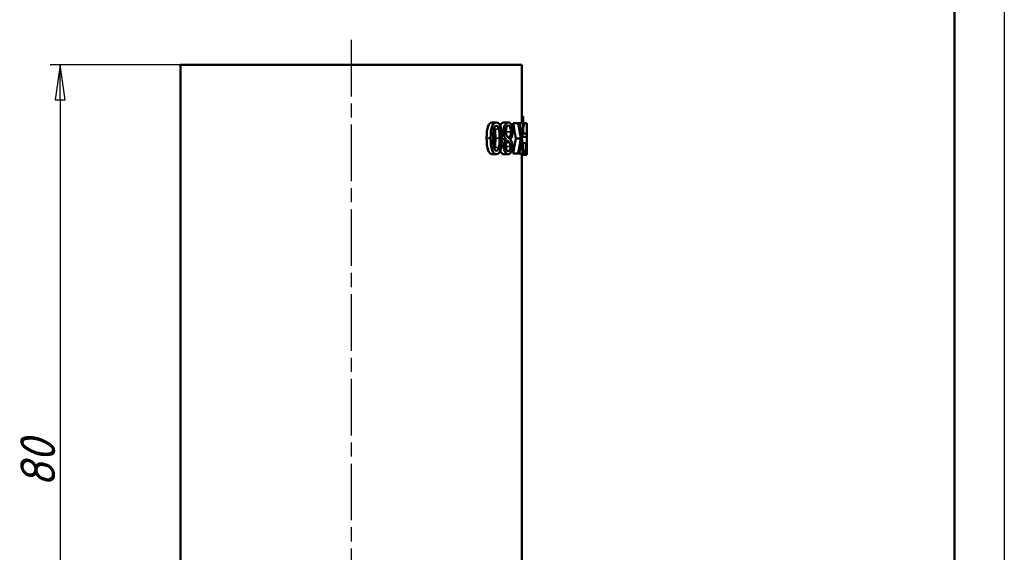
# Model space of a CAD drawing. Header units: millimetres. Extents: x -134 to 755, y -69 to 356.
# Tile 10 of 12: x 111 to 210, y 208 to 261. Entities that reach past the tile are written whole.
import ezdxf

# ---------------------------------------------------------------- set-up
doc = ezdxf.new("R2010")
doc.units = ezdxf.units.MM
doc.linetypes.add('CHAIN', pattern=[0.7087, 0.4724, -0.0591, 0.1181, -0.0591])
for name, color, linetype, lineweight in [('Видимые тонкие (ГОСТ)', 7, 'Continuous', 35), ('Видимый контур (ГОСТ)', 7, 'Continuous', 50), ('Кромка (ГОСТ)', 7, 'Continuous', 50), ('Осевая линия (ГОСТ)', 7, 'Continuous', 25), ('Размер (ГОСТ)', 7, 'Continuous', 25)]:
    doc.layers.add(name, color=color, linetype=linetype, lineweight=lineweight)
doc.styles.add('Обычный текст (ГОСТ)', font='GOST Common Italic.ttf')
doc.dimstyles.new('Обычный (ГОСТ)', dxfattribs={"dimtxt": 3.5, "dimasz": 3.5, "dimexe": 1, "dimexo": 0, "dimgap": 0.5, "dimtad": 1, "dimrnd": 1e-08, "dimtxsty": 'Обычный текст (ГОСТ)', "dimblk": 'Filled-1', "dimcen": 0.09, "dimdle": 15, "dimclrd": 256, "dimclre": 256, "dimclrt": 256, "dimazin": 2, "dimtfac": 0.714286, "dimtdec": 3, "dimtmove": 0, "dimatfit": 3, "dimfxl": 1, "dimtolj": 1, "dimlwd": 25, "dimlwe": 25, "dimarcsym": 0})

# ---------------------------------------------------------------- blocks, each defined once
blk = doc.blocks.new('Рамки ГОСТ_ граница 297x210')
at = {"layer": 'Кромка (ГОСТ)', "lineweight": 25}
blk.add_line((210, 297), (210, 0), dxfattribs=at)
at = {"layer": 'Кромка (ГОСТ)'}
blk.add_line((205, 5), (205, 292), dxfattribs=at)
blk = doc.blocks.new('Filled-1')
at = {"color": 0}
for p, q in [((0, 0), (-1, 0.143)), ((-1, 0.143), (-1, -0.143)), ((-1, 0), (0, 0)), ((-1, -0.143), (0, 0))]:
    blk.add_line(p, q, dxfattribs=at)
at = {"color": 0, "flags": 128}
blk.add_lwpolyline([(-1, -0.143), (0, 0), (-1, 0.143), (-1, -0.143)], dxfattribs=at)
at = {"color": 0}
blk.add_solid([(-1, -0.143), (0, 0), (-1, 0.143), (-1, -0.143)], dxfattribs=at)
blk = doc.blocks.new('*D9')
at = {"layer": 'Defpoints', "color": 0, "linetype": 'Continuous', "transparency": 16777216}
for p in [(127.463, 256.545), (115.426, 176.545), (127.463, 176.545)]:
    blk.add_point(p, dxfattribs=at)
at = {"layer": 'Размер (ГОСТ)', "linetype": 'Continuous', "lineweight": 25, "transparency": 16777216}
for p, q in [((127.463, 256.545), (114.426, 256.545)), ((115.426, 253.045), (115.426, 180.045)), ((127.463, 176.545), (114.426, 176.545))]:
    blk.add_line(p, q, dxfattribs=at)
at = {"layer": 'Размер (ГОСТ)', "linetype": 'Continuous', "lineweight": 25, "transparency": 16777216, "xscale": 3.5, "yscale": 3.5, "zscale": 3.5}
for p, rotation in [((115.426, 256.545), 90), ((115.426, 176.545), 270)]:
    blk.add_blockref('Filled-1', p, dxfattribs=dict(at, rotation=rotation))
at = {"layer": 'Размер (ГОСТ)', "linetype": 'Continuous', "lineweight": 25, "transparency": 16777216, "insert": (111.426, 214.175), "char_height": 3.5, "attachment_point": 1, "rotation": 90, "style": 'Обычный текст (ГОСТ)'}
blk.add_mtext('\\A1;80', dxfattribs=at)

msp = doc.modelspace()

# ---------------------------------------------------------------- linework, layer by layer
at = {"layer": 'Видимые тонкие (ГОСТ)'}
for p, q in [((158.961, 250.096), (159.382, 250.096)), ((159.635, 249.849), (159.83, 249.849)), ((160.116, 249.827), (160.57, 249.827)), ((158.14, 249.175), (158.537, 249.175)), ((159.017, 249.177), (159.439, 249.177)), ((158.96, 248.249), (159.381, 248.249)), ((159.619, 248.357), (159.869, 248.357)), ((160.086, 248.337), (160.54, 248.337))]:
    msp.add_line(p, q, dxfattribs=at)
at = {"layer": 'Видимый контур (ГОСТ)'}
for p, q in [((127.463, 256.545), (161.663, 256.545)), ((127.463, 256.545), (127.463, 176.545)), ((161.663, 256.545), (161.663, 250.699)), ((158.709, 250.763), (159.123, 250.763)), ((159.865, 250.768), (160.313, 250.768)), ((160.805, 250.699), (161.28, 250.699)), ((161.423, 250.699), (161.28, 250.699)), ((161.423, 250.699), (161.8, 250.699)), ((161.663, 251.361), (161.784, 251.361)), ((161.885, 250.699), (161.8, 250.699)), ((161.885, 250.699), (162.158, 250.699)), ((162.158, 249.651), (162.158, 250.699)), ((161.751, 249.651), (162.163, 249.651)), ((162.163, 249.323), (162.163, 249.651)), ((159.663, 249.088), (160.1, 249.088)), ((159.663, 249.076), (160.1, 249.076)), ((160.1, 249.076), (160.1, 249.088)), ((160.124, 248.782), (160.411, 248.782)), ((160.526, 249.071), (160.526, 249.059)), ((161.078, 249.153), (161.561, 249.153)), ((161.703, 249.323), (162.163, 249.323)), ((161.748, 248.701), (162.105, 248.701)), ((162.125, 248.701), (162.105, 248.701)), ((162.125, 248.701), (162.152, 248.701)), ((162.16, 248.701), (162.152, 248.701)), ((162.158, 248.701), (162.158, 249.323)), ((158.709, 247.589), (159.123, 247.589)), ((159.865, 247.582), (160.313, 247.582)), ((160.805, 247.651), (161.28, 247.651)), ((161.28, 247.651), (161.415, 247.651)), ((161.415, 247.651), (161.788, 247.651)), ((161.788, 247.651), (161.88, 247.651)), ((161.599, 247.515), (162.097, 247.515)), ((161.663, 247.515), (161.663, 176.545)), ((162.097, 247.515), (162.131, 247.515)), ((162.131, 247.515), (162.148, 247.515)), ((162.148, 247.515), (162.161, 247.515))]:
    msp.add_line(p, q, dxfattribs=at)
for points, knots in [([(158.14, 249.175), (158.14, 249.721), (158.189, 250.123), (158.284, 250.379), (158.379, 250.635), (158.524, 250.763), (158.709, 250.763)], [0, 0, 0, 0, 1, 1, 1, 2, 2, 2, 2]), ([(158.537, 249.175), (158.537, 249.721), (158.587, 250.123), (158.685, 250.379), (158.782, 250.635), (158.932, 250.763), (159.123, 250.763)], [0, 0, 0, 0, 1, 1, 1, 2, 2, 2, 2]), ([(159.123, 250.763), (159.317, 250.763), (159.452, 250.633), (159.537, 250.372), (159.622, 250.111), (159.663, 249.712), (159.663, 249.177)], [0, 0, 0, 0, 1, 1, 1, 2, 2, 2, 2]), ([(159.509, 250.448), (159.518, 250.467), (159.527, 250.486), (159.536, 250.504), (159.627, 250.68), (159.739, 250.768), (159.865, 250.768)], [0.897474, 0.897474, 0.897474, 0.897474, 1, 1, 1, 2, 2, 2, 2]), ([(159.83, 249.849), (159.83, 250.109), (159.88, 250.327), (159.974, 250.504), (160.068, 250.68), (160.183, 250.768), (160.313, 250.768)], [0, 0, 0, 0, 1, 1, 1, 2, 2, 2, 2]), ([(160.313, 250.768), (160.382, 250.768), (160.444, 250.745), (160.498, 250.7), (160.553, 250.655), (160.598, 250.59), (160.634, 250.506)], [0, 0, 0, 0, 1, 1, 1, 2, 2, 2, 2]), ([(158.793, 249.175), (158.793, 249.384), (158.798, 249.566), (158.808, 249.721), (158.818, 249.875), (158.834, 250.003), (158.858, 250.104)], [-2, -2, -2, -2, -1, -1, -1, 0, 0, 0, 0]), ([(158.858, 250.104), (158.883, 250.211), (158.917, 250.291), (158.961, 250.344), (159.004, 250.398), (159.058, 250.425), (159.123, 250.425)], [-2, -2, -2, -2, -1, -1, -1, 0, 0, 0, 0]), ([(159.017, 249.177), (159.017, 249.391), (159.013, 249.57), (159.006, 249.713), (158.999, 249.857), (158.984, 249.984), (158.961, 250.096)], [0, 0, 0, 0, 1, 1, 1, 2, 2, 2, 2]), ([(159.123, 250.425), (159.192, 250.425), (159.246, 250.396), (159.287, 250.339), (159.329, 250.283), (159.36, 250.201), (159.382, 250.096)], [-2, -2, -2, -2, -1, -1, -1, 0, 0, 0, 0]), ([(159.382, 250.096), (159.406, 249.984), (159.421, 249.857), (159.429, 249.713), (159.436, 249.57), (159.439, 249.391), (159.439, 249.177)], [-2, -2, -2, -2, -1, -1, -1, 0, 0, 0, 0]), ([(160.1, 249.088), (160.014, 249.171), (159.946, 249.271), (159.9, 249.39), (159.854, 249.508), (159.83, 249.661), (159.83, 249.849)], [0, 0, 0, 0, 1, 1, 1, 2, 2, 2, 2]), ([(160.041, 249.889), (160.041, 250.066), (160.066, 250.207), (160.116, 250.31), (160.166, 250.413), (160.232, 250.464), (160.311, 250.464)], [-2, -2, -2, -2, -1, -1, -1, 0, 0, 0, 0]), ([(160.213, 249.365), (160.147, 249.441), (160.101, 249.516), (160.077, 249.59), (160.053, 249.664), (160.041, 249.763), (160.041, 249.889)], [-2, -2, -2, -2, -1, -1, -1, 0, 0, 0, 0]), ([(160.311, 250.464), (160.388, 250.464), (160.45, 250.404), (160.498, 250.284), (160.547, 250.164), (160.57, 250.011), (160.57, 249.827)], [-2, -2, -2, -2, -1, -1, -1, 0, 0, 0, 0]), ([(160.57, 249.827), (160.57, 249.687), (160.558, 249.562), (160.532, 249.451), (160.506, 249.341), (160.468, 249.249), (160.418, 249.175)], [-2, -2, -2, -2, -1, -1, -1, 0, 0, 0, 0]), ([(160.742, 249.857), (160.742, 249.692), (160.725, 249.54), (160.688, 249.402), (160.652, 249.264), (160.599, 249.153), (160.526, 249.071)], [0, 0, 0, 0, 1, 1, 1, 2, 2, 2, 2]), ([(160.634, 250.506), (160.67, 250.424), (160.697, 250.327), (160.715, 250.215), (160.733, 250.103), (160.742, 249.983), (160.742, 249.857)], [0, 0, 0, 0, 1, 1, 1, 2, 2, 2, 2]), ([(158.709, 247.589), (158.522, 247.589), (158.376, 247.721), (158.282, 247.984), (158.188, 248.248), (158.14, 248.645), (158.14, 249.175)], [0, 0, 0, 0, 1, 1, 1, 2, 2, 2, 2]), ([(159.123, 247.589), (158.93, 247.589), (158.78, 247.721), (158.683, 247.984), (158.587, 248.248), (158.537, 248.645), (158.537, 249.175)], [0, 0, 0, 0, 1, 1, 1, 2, 2, 2, 2]), ([(158.86, 248.244), (158.835, 248.347), (158.818, 248.476), (158.808, 248.63), (158.798, 248.784), (158.793, 248.966), (158.793, 249.175)], [-2, -2, -2, -2, -1, -1, -1, 0, 0, 0, 0]), ([(158.96, 248.249), (158.982, 248.352), (158.997, 248.483), (159.005, 248.641), (159.013, 248.799), (159.017, 248.978), (159.017, 249.177)], [0, 0, 0, 0, 1, 1, 1, 2, 2, 2, 2]), ([(159.663, 249.177), (159.663, 248.627), (159.622, 248.225), (159.536, 247.971), (159.45, 247.716), (159.315, 247.589), (159.123, 247.589)], [0, 0, 0, 0, 1, 1, 1, 2, 2, 2, 2]), ([(159.439, 249.177), (159.439, 248.978), (159.435, 248.799), (159.427, 248.641), (159.419, 248.483), (159.404, 248.352), (159.381, 248.249)], [-2, -2, -2, -2, -1, -1, -1, 0, 0, 0, 0]), ([(159.869, 248.357), (159.869, 248.494), (159.89, 248.629), (159.93, 248.762), (159.97, 248.896), (160.027, 249), (160.1, 249.076)], [0, 0, 0, 0, 1, 1, 1, 2, 2, 2, 2]), ([(160.069, 248.362), (160.069, 248.486), (160.079, 248.596), (160.099, 248.692), (160.119, 248.788), (160.158, 248.882), (160.214, 248.972)], [-2, -2, -2, -2, -1, -1, -1, 0, 0, 0, 0]), ([(160.418, 249.175), (160.375, 249.214), (160.335, 249.249), (160.299, 249.28), (160.264, 249.31), (160.235, 249.339), (160.213, 249.365)], [-2, -2, -2, -2, -1, -1, -1, 0, 0, 0, 0]), ([(160.214, 248.972), (160.247, 248.949), (160.284, 248.917), (160.324, 248.877), (160.364, 248.837), (160.393, 248.805), (160.411, 248.782)], [-2, -2, -2, -2, -1, -1, -1, 0, 0, 0, 0]), ([(160.411, 248.782), (160.455, 248.726), (160.487, 248.663), (160.508, 248.593), (160.529, 248.523), (160.54, 248.438), (160.54, 248.337)], [-2, -2, -2, -2, -1, -1, -1, 0, 0, 0, 0]), ([(160.526, 249.059), (160.591, 248.971), (160.637, 248.876), (160.667, 248.772), (160.697, 248.668), (160.712, 248.539), (160.712, 248.384)], [0, 0, 0, 0, 1, 1, 1, 2, 2, 2, 2]), ([(159.123, 247.927), (159.057, 247.927), (159.003, 247.954), (158.961, 248.008), (158.918, 248.061), (158.884, 248.14), (158.86, 248.244)], [-2, -2, -2, -2, -1, -1, -1, 0, 0, 0, 0]), ([(159.381, 248.249), (159.357, 248.141), (159.325, 248.061), (159.283, 248.008), (159.242, 247.954), (159.189, 247.927), (159.123, 247.927)], [-2, -2, -2, -2, -1, -1, -1, 0, 0, 0, 0]), ([(159.865, 247.582), (159.742, 247.582), (159.637, 247.654), (159.557, 247.799), (159.539, 247.831), (159.523, 247.865), (159.509, 247.9)], [0, 0, 0, 0, 1, 1, 1, 1.21945, 1.21945, 1.21945, 1.21945]), ([(160.313, 247.582), (160.186, 247.582), (160.078, 247.654), (159.995, 247.799), (159.912, 247.944), (159.869, 248.13), (159.869, 248.357)], [0, 0, 0, 0, 1, 1, 1, 2, 2, 2, 2]), ([(160.314, 247.883), (160.239, 247.883), (160.179, 247.929), (160.135, 248.02), (160.091, 248.111), (160.069, 248.225), (160.069, 248.362)], [-2, -2, -2, -2, -1, -1, -1, 0, 0, 0, 0]), ([(160.712, 248.384), (160.712, 248.155), (160.677, 247.964), (160.604, 247.811), (160.531, 247.658), (160.435, 247.582), (160.313, 247.582)], [0, 0, 0, 0, 1, 1, 1, 2, 2, 2, 2]), ([(160.54, 248.337), (160.54, 248.197), (160.519, 248.087), (160.478, 248.005), (160.436, 247.924), (160.382, 247.883), (160.314, 247.883)], [-2, -2, -2, -2, -1, -1, -1, 0, 0, 0, 0])]:
    msp.add_open_spline(points, degree=3, knots=knots, dxfattribs=at)
for points in [[(161.078, 249.153), (160.995, 249.668), (160.904, 250.183), (160.805, 250.699)], [(161.561, 249.153), (161.476, 249.668), (161.382, 250.183), (161.28, 250.699)], [(161.423, 250.699), (161.496, 250.294), (161.564, 249.889), (161.626, 249.484)], [(161.626, 249.484), (161.69, 249.889), (161.748, 250.294), (161.8, 250.699)], [(161.885, 250.699), (161.826, 250.19), (161.758, 249.681), (161.681, 249.172)], [(161.826, 250.699), (161.812, 250.919), (161.798, 251.14), (161.784, 251.361)], [(158.961, 250.096), (158.948, 250.161), (158.931, 250.217), (158.911, 250.263)], [(160.116, 249.827), (160.116, 249.968), (160.102, 250.091), (160.075, 250.195)], [(160.095, 249.542), (160.109, 249.629), (160.116, 249.724), (160.116, 249.827)], [(160.805, 247.651), (160.904, 248.151), (160.995, 248.652), (161.078, 249.153)], [(161.28, 247.651), (161.382, 248.151), (161.476, 248.652), (161.561, 249.153)], [(161.619, 248.844), (161.556, 248.446), (161.488, 248.048), (161.415, 247.651)], [(161.788, 247.651), (161.737, 248.048), (161.681, 248.446), (161.619, 248.844)], [(161.681, 249.172), (161.756, 248.665), (161.822, 248.158), (161.88, 247.651)], [(162.097, 247.515), (162.1, 247.91), (162.102, 248.305), (162.105, 248.701)], [(162.125, 248.701), (162.127, 248.305), (162.129, 247.91), (162.131, 247.515)], [(162.148, 247.515), (162.149, 247.91), (162.151, 248.305), (162.152, 248.701)], [(162.16, 248.701), (162.16, 248.305), (162.161, 247.91), (162.161, 247.515)], [(158.911, 248.089), (158.93, 248.134), (158.946, 248.187), (158.96, 248.249)], [(160.086, 248.337), (160.086, 248.4), (160.082, 248.457), (160.074, 248.508)], [(160.079, 248.209), (160.084, 248.248), (160.086, 248.291), (160.086, 248.337)], [(161.599, 247.515), (161.599, 247.56), (161.6, 247.605), (161.6, 247.651)]]:
    msp.add_open_spline(points, degree=3, dxfattribs=at)
at = {"layer": 'Осевая линия (ГОСТ)', "linetype": 'CHAIN', "ltscale": 11.993792}
msp.add_line((144.563, 259.045), (144.563, 174.045), dxfattribs=at)

# ---------------------------------------------------------------- block references
msp.add_blockref('Рамки ГОСТ_ граница 297x210', (0, 0))

# ---------------------------------------------------------------- dimensions: what is measured, and where the dimension line sits
at = {"layer": 'Размер (ГОСТ)', "linetype": 'Continuous', "lineweight": 25}
dim = msp.add_linear_dim(base=(115.426, 176.545), p1=(127.463, 256.545), p2=(127.463, 176.545), angle=90, dimstyle='Обычный (ГОСТ)', override={"dimgap": 0.5, "dimdec": 2, "dimtol": 0, "dimlim": 0, "dimtp": 0, "dimtm": 0, "dimtdec": 3, "dimtofl": 0, "dimatfit": 1}, dxfattribs=at)
dim.commit()
dim.dimension.update_dxf_attribs({"geometry": '*D9', "text_midpoint": (115.426, 216.545), "dimtype": 160})

doc.saveas('drawing.dxf')
